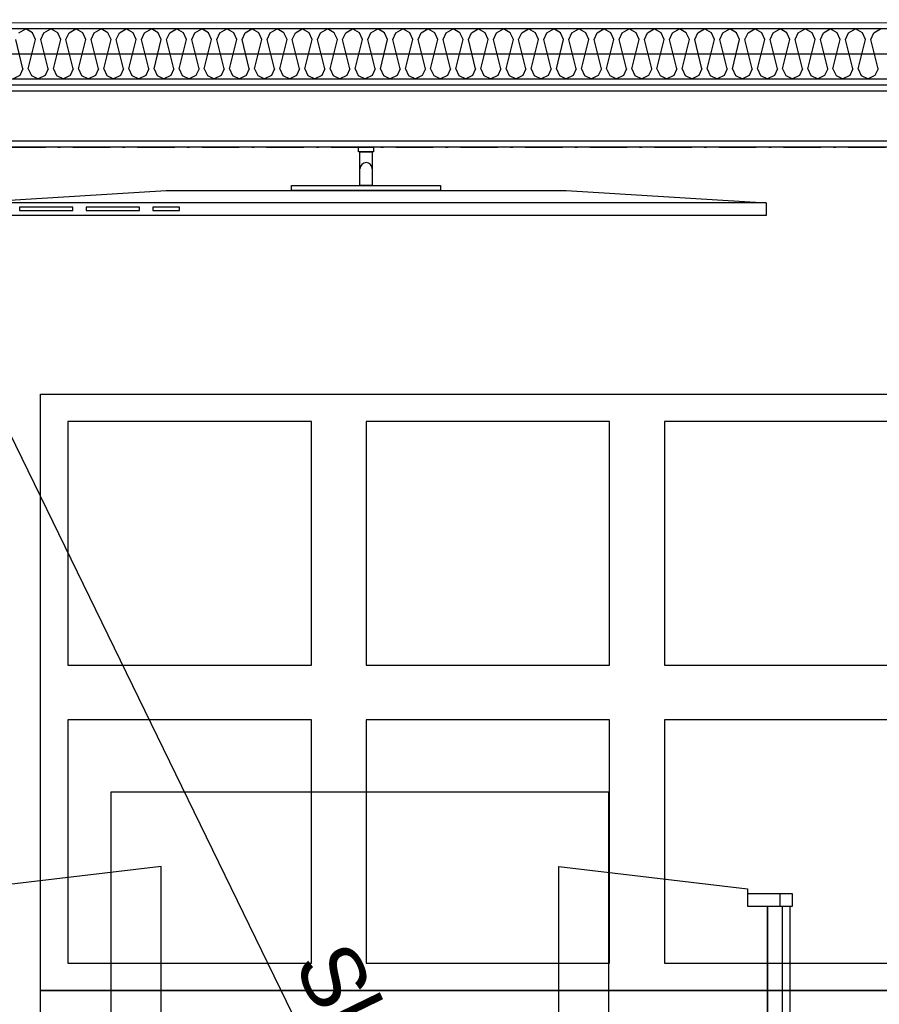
# Model space of a CAD drawing. Header units: millimetres. Extents: x -173281 to 144469, y -85977 to 83288.
# Tile 177 of 256: x -63725 to -61996, y -31449 to -29468. Entities that reach past the tile are written whole.
import ezdxf
from ezdxf.enums import TextEntityAlignment as Align

# ---------------------------------------------------------------- set-up
doc = ezdxf.new("R2010")
doc.units = ezdxf.units.MM
doc.header["$LTSCALE"] = 0.5
doc.header["$MEASUREMENT"] = 0
doc.linetypes.add('Over snittplan', pattern=[260, 150, -50, 10, -50])
doc.linetypes.add('PLINE', pattern=[0])
doc.layers.add('236- Innvendig kledning og overflate(Nye konstruksjoner)', color=7, linetype='Continuous', lineweight=0)
for name, color, linetype in [('24-- Innervegger (Skravur)(Nye konstruksjoner)', 7, 'Continuous'), ('24-- Innervegger(Nye konstruksjoner)', 7, 'Continuous'), ('242- Ikke-bærende innervegger (Skravur)(Nye konstruksjoner)', 7, 'Continuous'), ('242- Ikke-bærende innervegger(Nye konstruksjoner)', 7, 'Continuous'), ('255- Gulvoverflate(Nye konstruksjoner)', 7, 'Continuous'), ('256- Faste himlinger og overflatebehandling(Nye konstruksjoner)', 7, 'Continuous'), ('279- Annet fast inventar(Nye konstruksjoner)', 7, 'Continuous'), ('68-- Inventar (løst)(Nye konstruksjoner)', 7, 'Continuous'), ('862- M___Nettoareal(Nye konstruksjoner)', 7, 'Continuous'), ('862- M___Nettoareal(Polylinje)(Nye konstruksjoner)', 7, 'Continuous'), ('862- M___Nettoareal(Tekst)(Nye konstruksjoner)', 7, 'Continuous')]:
    doc.layers.add(name, color=color, linetype=linetype)
doc.styles.add('GENERATED_STYLE_1', font='arial.ttf')
doc.linetypes.add('Lydfuge betonggolv', pattern='A,0,[5,A-2607.111 Plan 1. etasje1.Shx,S=3.968254,R=0,X=0,Y=-3.46945e-18],-600,0', length=600)
pattern_1 = [(180, (0, 0), (0, 86.60254), [0, -50]), (180, (-25, -43.3), (0, 86.60254), [0, -50])]

# ---------------------------------------------------------------- blocks, each defined once
blk = doc.blocks.new('*X40')
at = {"layer": '24-- Innervegger (Skravur)(Nye konstruksjoner)', "linetype": 'PLINE'}
for p, q in [((-63726.9, -29494.6), (-63713, -29486.9)), ((-63699.2, -29494.6), (-63713, -29486.9)), ((-63693.1, -29508.2), (-63699.2, -29494.6)), ((-63682.4, -29508.2), (-63676.3, -29494.6)), ((-63676.3, -29494.6), (-63662.5, -29486.9)), ((-63648.6, -29494.6), (-63662.5, -29486.9)), ((-63642.5, -29508.2), (-63648.6, -29494.6)), ((-63631.9, -29508.2), (-63625.7, -29494.6)), ((-63625.7, -29494.6), (-63611.9, -29486.9)), ((-63598.1, -29494.6), (-63611.9, -29486.9)), ((-63591.9, -29508.2), (-63598.1, -29494.6)), ((-63581.3, -29508.2), (-63575.1, -29494.6)), ((-63575.1, -29494.6), (-63561.3, -29486.9)), ((-63547.5, -29494.6), (-63561.3, -29486.9)), ((-63541.3, -29508.2), (-63547.5, -29494.6)), ((-63530.7, -29508.2), (-63524.5, -29494.6)), ((-63524.5, -29494.6), (-63510.7, -29486.9)), ((-63496.9, -29494.6), (-63510.7, -29486.9)), ((-63490.7, -29508.2), (-63496.9, -29494.6)), ((-63480.1, -29508.2), (-63473.9, -29494.6)), ((-63473.9, -29494.6), (-63460.1, -29486.9)), ((-63446.3, -29494.6), (-63460.1, -29486.9)), ((-63440.1, -29508.2), (-63446.3, -29494.6)), ((-63429.5, -29508.2), (-63423.3, -29494.6)), ((-63423.3, -29494.6), (-63409.5, -29486.9)), ((-63395.7, -29494.6), (-63409.5, -29486.9)), ((-63389.6, -29508.2), (-63395.7, -29494.6)), ((-63378.9, -29508.2), (-63372.8, -29494.6)), ((-63372.8, -29494.6), (-63358.9, -29486.9)), ((-63345.1, -29494.6), (-63358.9, -29486.9)), ((-63339, -29508.2), (-63345.1, -29494.6)), ((-63328.3, -29508.2), (-63322.2, -29494.6)), ((-63322.2, -29494.6), (-63308.4, -29486.9)), ((-63294.5, -29494.6), (-63308.4, -29486.9)), ((-63288.4, -29508.2), (-63294.5, -29494.6)), ((-63277.8, -29508.2), (-63271.6, -29494.6)), ((-63271.6, -29494.6), (-63257.8, -29486.9)), ((-63244, -29494.6), (-63257.8, -29486.9)), ((-63237.8, -29508.2), (-63244, -29494.6)), ((-63227.2, -29508.2), (-63221, -29494.6)), ((-63221, -29494.6), (-63207.2, -29486.9)), ((-63193.4, -29494.6), (-63207.2, -29486.9)), ((-63187.2, -29508.2), (-63193.4, -29494.6)), ((-63176.6, -29508.2), (-63170.4, -29494.6)), ((-63170.4, -29494.6), (-63156.6, -29486.9)), ((-63142.8, -29494.6), (-63156.6, -29486.9)), ((-63136.6, -29508.2), (-63142.8, -29494.6)), ((-63126, -29508.2), (-63119.8, -29494.6)), ((-63119.8, -29494.6), (-63106, -29486.9)), ((-63092.2, -29494.6), (-63106, -29486.9)), ((-63086, -29508.2), (-63092.2, -29494.6)), ((-63075.4, -29508.2), (-63069.2, -29494.6)), ((-63069.2, -29494.6), (-63055.4, -29486.9)), ((-63041.6, -29494.6), (-63055.4, -29486.9)), ((-63035.5, -29508.2), (-63041.6, -29494.6)), ((-63024.8, -29508.2), (-63018.7, -29494.6)), ((-63018.7, -29494.6), (-63004.8, -29486.9)), ((-62991, -29494.6), (-63004.8, -29486.9)), ((-62984.9, -29508.2), (-62991, -29494.6)), ((-62974.2, -29508.2), (-62968.1, -29494.6)), ((-62968.1, -29494.6), (-62954.3, -29486.9)), ((-62940.4, -29494.6), (-62954.3, -29486.9)), ((-62934.3, -29508.2), (-62940.4, -29494.6)), ((-62923.7, -29508.2), (-62917.5, -29494.6)), ((-62917.5, -29494.6), (-62903.7, -29486.9)), ((-62889.9, -29494.6), (-62903.7, -29486.9)), ((-62883.7, -29508.2), (-62889.9, -29494.6)), ((-62873.1, -29508.2), (-62866.9, -29494.6)), ((-62866.9, -29494.6), (-62853.1, -29486.9)), ((-62839.3, -29494.6), (-62853.1, -29486.9)), ((-62833.1, -29508.2), (-62839.3, -29494.6)), ((-62822.5, -29508.2), (-62816.3, -29494.6)), ((-62816.3, -29494.6), (-62802.5, -29486.9)), ((-62788.7, -29494.6), (-62802.5, -29486.9)), ((-62782.5, -29508.2), (-62788.7, -29494.6)), ((-62771.9, -29508.2), (-62765.7, -29494.6)), ((-62765.7, -29494.6), (-62751.9, -29486.9)), ((-62738.1, -29494.6), (-62751.9, -29486.9)), ((-62731.9, -29508.2), (-62738.1, -29494.6)), ((-62721.3, -29508.2), (-62715.1, -29494.6)), ((-62715.1, -29494.6), (-62701.3, -29486.9)), ((-62687.5, -29494.6), (-62701.3, -29486.9)), ((-62681.3, -29508.2), (-62687.5, -29494.6)), ((-62670.7, -29508.2), (-62664.6, -29494.6)), ((-62664.6, -29494.6), (-62650.7, -29486.9)), ((-62636.9, -29494.6), (-62650.7, -29486.9)), ((-62630.8, -29508.2), (-62636.9, -29494.6)), ((-62620.1, -29508.2), (-62614, -29494.6)), ((-62614, -29494.6), (-62600.2, -29486.9)), ((-62586.3, -29494.6), (-62600.2, -29486.9)), ((-62580.2, -29508.2), (-62586.3, -29494.6)), ((-62569.5, -29508.2), (-62563.4, -29494.6)), ((-62563.4, -29494.6), (-62549.6, -29486.9)), ((-62535.8, -29494.6), (-62549.6, -29486.9)), ((-62529.6, -29508.2), (-62535.8, -29494.6)), ((-62519, -29508.2), (-62512.8, -29494.6)), ((-62512.8, -29494.6), (-62499, -29486.9)), ((-62485.2, -29494.6), (-62499, -29486.9)), ((-62479, -29508.2), (-62485.2, -29494.6)), ((-62468.4, -29508.2), (-62462.2, -29494.6)), ((-62462.2, -29494.6), (-62448.4, -29486.9)), ((-62434.6, -29494.6), (-62448.4, -29486.9)), ((-62428.4, -29508.2), (-62434.6, -29494.6)), ((-62417.8, -29508.2), (-62411.6, -29494.6)), ((-62411.6, -29494.6), (-62397.8, -29486.9)), ((-62384, -29494.6), (-62397.8, -29486.9)), ((-62377.8, -29508.2), (-62384, -29494.6)), ((-62367.2, -29508.2), (-62361, -29494.6)), ((-62361, -29494.6), (-62347.2, -29486.9)), ((-62333.4, -29494.6), (-62347.2, -29486.9)), ((-62327.2, -29508.2), (-62333.4, -29494.6)), ((-62316.6, -29508.2), (-62310.5, -29494.6)), ((-62310.5, -29494.6), (-62296.6, -29486.9)), ((-62282.8, -29494.6), (-62296.6, -29486.9)), ((-62276.7, -29508.2), (-62282.8, -29494.6)), ((-62266, -29508.2), (-62259.9, -29494.6)), ((-62259.9, -29494.6), (-62246.1, -29486.9)), ((-62232.2, -29494.6), (-62246.1, -29486.9)), ((-62226.1, -29508.2), (-62232.2, -29494.6)), ((-62215.4, -29508.2), (-62209.3, -29494.6)), ((-62209.3, -29494.6), (-62195.5, -29486.9)), ((-62181.7, -29494.6), (-62195.5, -29486.9)), ((-62175.5, -29508.2), (-62181.7, -29494.6)), ((-62164.9, -29508.2), (-62158.7, -29494.6)), ((-62158.7, -29494.6), (-62144.9, -29486.9)), ((-62131.1, -29494.6), (-62144.9, -29486.9)), ((-62124.9, -29508.2), (-62131.1, -29494.6)), ((-62114.3, -29508.2), (-62108.1, -29494.6)), ((-62108.1, -29494.6), (-62094.3, -29486.9)), ((-62080.5, -29494.6), (-62094.3, -29486.9)), ((-62074.3, -29508.2), (-62080.5, -29494.6)), ((-62063.7, -29508.2), (-62057.5, -29494.6)), ((-62057.5, -29494.6), (-62043.7, -29486.9)), ((-62029.9, -29494.6), (-62043.7, -29486.9)), ((-62023.7, -29508.2), (-62029.9, -29494.6)), ((-62013.1, -29508.2), (-62006.9, -29494.6)), ((-62006.9, -29494.6), (-61993.1, -29486.9)), ((-63718.4, -29566.8), (-63733, -29508.2)), ((-63707.7, -29566.8), (-63693.1, -29508.2)), ((-63667.8, -29566.8), (-63682.4, -29508.2)), ((-63657.1, -29566.8), (-63642.5, -29508.2)), ((-63617.2, -29566.8), (-63631.9, -29508.2)), ((-63606.6, -29566.8), (-63591.9, -29508.2)), ((-63566.6, -29566.8), (-63581.3, -29508.2)), ((-63556, -29566.8), (-63541.3, -29508.2)), ((-63516, -29566.8), (-63530.7, -29508.2)), ((-63505.4, -29566.8), (-63490.7, -29508.2)), ((-63465.4, -29566.8), (-63480.1, -29508.2)), ((-63454.8, -29566.8), (-63440.1, -29508.2)), ((-63414.8, -29566.8), (-63429.5, -29508.2)), ((-63404.2, -29566.8), (-63389.6, -29508.2)), ((-63364.3, -29566.8), (-63378.9, -29508.2)), ((-63353.6, -29566.8), (-63339, -29508.2)), ((-63313.7, -29566.8), (-63328.3, -29508.2)), ((-63303, -29566.8), (-63288.4, -29508.2)), ((-63263.1, -29566.8), (-63277.8, -29508.2)), ((-63252.5, -29566.8), (-63237.8, -29508.2)), ((-63212.5, -29566.8), (-63227.2, -29508.2)), ((-63201.9, -29566.8), (-63187.2, -29508.2)), ((-63161.9, -29566.8), (-63176.6, -29508.2)), ((-63151.3, -29566.8), (-63136.6, -29508.2)), ((-63111.3, -29566.8), (-63126, -29508.2)), ((-63100.7, -29566.8), (-63086, -29508.2)), ((-63060.7, -29566.8), (-63075.4, -29508.2)), ((-63050.1, -29566.8), (-63035.5, -29508.2)), ((-63010.2, -29566.8), (-63024.8, -29508.2)), ((-62999.5, -29566.8), (-62984.9, -29508.2)), ((-62959.6, -29566.8), (-62974.2, -29508.2)), ((-62948.9, -29566.8), (-62934.3, -29508.2)), ((-62909, -29566.8), (-62923.7, -29508.2)), ((-62898.4, -29566.8), (-62883.7, -29508.2)), ((-62858.4, -29566.8), (-62873.1, -29508.2)), ((-62847.8, -29566.8), (-62833.1, -29508.2)), ((-62807.8, -29566.8), (-62822.5, -29508.2)), ((-62797.2, -29566.8), (-62782.5, -29508.2)), ((-62757.2, -29566.8), (-62771.9, -29508.2)), ((-62746.6, -29566.8), (-62731.9, -29508.2)), ((-62706.6, -29566.8), (-62721.3, -29508.2)), ((-62696, -29566.8), (-62681.3, -29508.2)), ((-62656.1, -29566.8), (-62670.7, -29508.2)), ((-62645.4, -29566.8), (-62630.8, -29508.2)), ((-62605.5, -29566.8), (-62620.1, -29508.2)), ((-62594.8, -29566.8), (-62580.2, -29508.2)), ((-62554.9, -29566.8), (-62569.5, -29508.2)), ((-62544.3, -29566.8), (-62529.6, -29508.2)), ((-62504.3, -29566.8), (-62519, -29508.2)), ((-62493.7, -29566.8), (-62479, -29508.2)), ((-62453.7, -29566.8), (-62468.4, -29508.2)), ((-62443.1, -29566.8), (-62428.4, -29508.2)), ((-62403.1, -29566.8), (-62417.8, -29508.2)), ((-62392.5, -29566.8), (-62377.8, -29508.2)), ((-62352.5, -29566.8), (-62367.2, -29508.2)), ((-62341.9, -29566.8), (-62327.2, -29508.2)), ((-62302, -29566.8), (-62316.6, -29508.2)), ((-62291.3, -29566.8), (-62276.7, -29508.2)), ((-62251.4, -29566.8), (-62266, -29508.2)), ((-62240.7, -29566.8), (-62226.1, -29508.2)), ((-62200.8, -29566.8), (-62215.4, -29508.2)), ((-62190.2, -29566.8), (-62175.5, -29508.2)), ((-62150.2, -29566.8), (-62164.9, -29508.2)), ((-62139.6, -29566.8), (-62124.9, -29508.2)), ((-62099.6, -29566.8), (-62114.3, -29508.2)), ((-62089, -29566.8), (-62074.3, -29508.2)), ((-62049, -29566.8), (-62063.7, -29508.2)), ((-62038.4, -29566.8), (-62023.7, -29508.2)), ((-61998.4, -29566.8), (-62013.1, -29508.2)), ((-63718.4, -29566.8), (-63724.5, -29580.4)), ((-63707.7, -29566.8), (-63701.6, -29580.4)), ((-63667.8, -29566.8), (-63673.9, -29580.4)), ((-63657.1, -29566.8), (-63651, -29580.4)), ((-63617.2, -29566.8), (-63623.4, -29580.4)), ((-63606.6, -29566.8), (-63600.4, -29580.4)), ((-63566.6, -29566.8), (-63572.8, -29580.4)), ((-63556, -29566.8), (-63549.8, -29580.4)), ((-63516, -29566.8), (-63522.2, -29580.4)), ((-63505.4, -29566.8), (-63499.2, -29580.4)), ((-63465.4, -29566.8), (-63471.6, -29580.4)), ((-63454.8, -29566.8), (-63448.6, -29580.4)), ((-63414.8, -29566.8), (-63421, -29580.4)), ((-63404.2, -29566.8), (-63398.1, -29580.4)), ((-63364.3, -29566.8), (-63370.4, -29580.4)), ((-63353.6, -29566.8), (-63347.5, -29580.4)), ((-63313.7, -29566.8), (-63319.8, -29580.4)), ((-63303, -29566.8), (-63296.9, -29580.4)), ((-63263.1, -29566.8), (-63269.3, -29580.4)), ((-63252.5, -29566.8), (-63246.3, -29580.4)), ((-63212.5, -29566.8), (-63218.7, -29580.4)), ((-63201.9, -29566.8), (-63195.7, -29580.4)), ((-63161.9, -29566.8), (-63168.1, -29580.4)), ((-63151.3, -29566.8), (-63145.1, -29580.4)), ((-63111.3, -29566.8), (-63117.5, -29580.4)), ((-63100.7, -29566.8), (-63094.5, -29580.4)), ((-63060.7, -29566.8), (-63066.9, -29580.4)), ((-63050.1, -29566.8), (-63044, -29580.4)), ((-63010.2, -29566.8), (-63016.3, -29580.4)), ((-62999.5, -29566.8), (-62993.4, -29580.4)), ((-62959.6, -29566.8), (-62965.7, -29580.4)), ((-62948.9, -29566.8), (-62942.8, -29580.4)), ((-62909, -29566.8), (-62915.1, -29580.4)), ((-62898.4, -29566.8), (-62892.2, -29580.4)), ((-62858.4, -29566.8), (-62864.6, -29580.4)), ((-62847.8, -29566.8), (-62841.6, -29580.4)), ((-62807.8, -29566.8), (-62814, -29580.4)), ((-62797.2, -29566.8), (-62791, -29580.4)), ((-62757.2, -29566.8), (-62763.4, -29580.4)), ((-62746.6, -29566.8), (-62740.4, -29580.4)), ((-62706.6, -29566.8), (-62712.8, -29580.4)), ((-62696, -29566.8), (-62689.8, -29580.4)), ((-62656.1, -29566.8), (-62662.2, -29580.4)), ((-62645.4, -29566.8), (-62639.3, -29580.4)), ((-62605.5, -29566.8), (-62611.6, -29580.4)), ((-62594.8, -29566.8), (-62588.7, -29580.4)), ((-62554.9, -29566.8), (-62561, -29580.4)), ((-62544.3, -29566.8), (-62538.1, -29580.4)), ((-62504.3, -29566.8), (-62510.5, -29580.4)), ((-62493.7, -29566.8), (-62487.5, -29580.4)), ((-62453.7, -29566.8), (-62459.9, -29580.4)), ((-62443.1, -29566.8), (-62436.9, -29580.4)), ((-62403.1, -29566.8), (-62409.3, -29580.4)), ((-62392.5, -29566.8), (-62386.3, -29580.4)), ((-62352.5, -29566.8), (-62358.7, -29580.4)), ((-62341.9, -29566.8), (-62335.7, -29580.4)), ((-62302, -29566.8), (-62308.1, -29580.4)), ((-62291.3, -29566.8), (-62285.2, -29580.4)), ((-62251.4, -29566.8), (-62257.5, -29580.4)), ((-62240.7, -29566.8), (-62234.6, -29580.4)), ((-62200.8, -29566.8), (-62206.9, -29580.4)), ((-62190.2, -29566.8), (-62184, -29580.4)), ((-62150.2, -29566.8), (-62156.4, -29580.4)), ((-62139.6, -29566.8), (-62133.4, -29580.4)), ((-62099.6, -29566.8), (-62105.8, -29580.4)), ((-62089, -29566.8), (-62082.8, -29580.4)), ((-62049, -29566.8), (-62055.2, -29580.4)), ((-62038.4, -29566.8), (-62032.2, -29580.4)), ((-61998.4, -29566.8), (-62004.6, -29580.4)), ((-63724.5, -29580.4), (-63738.3, -29586.9)), ((-63701.6, -29580.4), (-63687.8, -29586.9)), ((-63673.9, -29580.4), (-63687.8, -29586.9)), ((-63651, -29580.4), (-63637.2, -29586.9)), ((-63623.4, -29580.4), (-63637.2, -29586.9)), ((-63600.4, -29580.4), (-63586.6, -29586.9)), ((-63572.8, -29580.4), (-63586.6, -29586.9)), ((-63549.8, -29580.4), (-63536, -29586.9)), ((-63522.2, -29580.4), (-63536, -29586.9)), ((-63499.2, -29580.4), (-63485.4, -29586.9)), ((-63471.6, -29580.4), (-63485.4, -29586.9)), ((-63448.6, -29580.4), (-63434.8, -29586.9)), ((-63421, -29580.4), (-63434.8, -29586.9)), ((-63398.1, -29580.4), (-63384.2, -29586.9)), ((-63370.4, -29580.4), (-63384.2, -29586.9)), ((-63347.5, -29580.4), (-63333.7, -29586.9)), ((-63319.8, -29580.4), (-63333.7, -29586.9)), ((-63296.9, -29580.4), (-63283.1, -29586.9)), ((-63269.3, -29580.4), (-63283.1, -29586.9)), ((-63246.3, -29580.4), (-63232.5, -29586.9)), ((-63218.7, -29580.4), (-63232.5, -29586.9)), ((-63195.7, -29580.4), (-63181.9, -29586.9)), ((-63168.1, -29580.4), (-63181.9, -29586.9)), ((-63145.1, -29580.4), (-63131.3, -29586.9)), ((-63117.5, -29580.4), (-63131.3, -29586.9)), ((-63094.5, -29580.4), (-63080.7, -29586.9)), ((-63066.9, -29580.4), (-63080.7, -29586.9)), ((-63044, -29580.4), (-63030.1, -29586.9)), ((-63016.3, -29580.4), (-63030.1, -29586.9)), ((-62993.4, -29580.4), (-62979.6, -29586.9)), ((-62965.7, -29580.4), (-62979.6, -29586.9)), ((-62942.8, -29580.4), (-62929, -29586.9)), ((-62915.1, -29580.4), (-62929, -29586.9)), ((-62892.2, -29580.4), (-62878.4, -29586.9)), ((-62864.6, -29580.4), (-62878.4, -29586.9)), ((-62841.6, -29580.4), (-62827.8, -29586.9)), ((-62814, -29580.4), (-62827.8, -29586.9)), ((-62791, -29580.4), (-62777.2, -29586.9)), ((-62763.4, -29580.4), (-62777.2, -29586.9)), ((-62740.4, -29580.4), (-62726.6, -29586.9)), ((-62712.8, -29580.4), (-62726.6, -29586.9)), ((-62689.8, -29580.4), (-62676, -29586.9)), ((-62662.2, -29580.4), (-62676, -29586.9)), ((-62639.3, -29580.4), (-62625.4, -29586.9)), ((-62611.6, -29580.4), (-62625.4, -29586.9)), ((-62588.7, -29580.4), (-62574.9, -29586.9)), ((-62561, -29580.4), (-62574.9, -29586.9)), ((-62538.1, -29580.4), (-62524.3, -29586.9)), ((-62510.5, -29580.4), (-62524.3, -29586.9)), ((-62487.5, -29580.4), (-62473.7, -29586.9)), ((-62459.9, -29580.4), (-62473.7, -29586.9)), ((-62436.9, -29580.4), (-62423.1, -29586.9)), ((-62409.3, -29580.4), (-62423.1, -29586.9)), ((-62386.3, -29580.4), (-62372.5, -29586.9)), ((-62358.7, -29580.4), (-62372.5, -29586.9)), ((-62335.7, -29580.4), (-62321.9, -29586.9)), ((-62308.1, -29580.4), (-62321.9, -29586.9)), ((-62285.2, -29580.4), (-62271.3, -29586.9)), ((-62257.5, -29580.4), (-62271.3, -29586.9)), ((-62234.6, -29580.4), (-62220.8, -29586.9)), ((-62206.9, -29580.4), (-62220.8, -29586.9)), ((-62184, -29580.4), (-62170.2, -29586.9)), ((-62156.4, -29580.4), (-62170.2, -29586.9)), ((-62133.4, -29580.4), (-62119.6, -29586.9)), ((-62105.8, -29580.4), (-62119.6, -29586.9)), ((-62082.8, -29580.4), (-62069, -29586.9)), ((-62055.2, -29580.4), (-62069, -29586.9)), ((-62032.2, -29580.4), (-62018.4, -29586.9)), ((-62004.6, -29580.4), (-62018.4, -29586.9))]:
    blk.add_line(p, q, dxfattribs=at)
blk = doc.blocks.new('Møte_A-131_14', base_point=(-62705.9, -32058.9))
at = {"layer": '862- M___Nettoareal(Polylinje)(Nye konstruksjoner)', "linetype": 'PLINE', "flags": 128}
blk.add_lwpolyline([(-61590.7, -34721.9), (-61590.7, -29724.4), (-65073.2, -29724.4), (-65073.2, -34721.9)], close=True, dxfattribs=at)
at = {"layer": '862- M___Nettoareal(Tekst)(Nye konstruksjoner)', "style": 'GENERATED_STYLE_1'}
for tag, height, p in [('DUMMY_862', 150, (-63107.8, -32671.2)), ('ROOM_NAME', 150, (-63107.8, -33174.1)), ('DUMMY_861', 100, (-63265, -32773.9)), ('ROOM_NUMBER', 100, (-63265, -33162.7)), ('DUMMY_863', 100, (-62872.1, -33139.8))]:
    blk.add_attdef(tag, text='', height=height, rotation=90, dxfattribs=at).set_placement(p, align=Align.TOP_LEFT)
blk = doc.blocks.new('Spisebordlayout rektangulær[115]', base_point=(-63040.7, -32771.9))
at = {"layer": '68-- Inventar (løst)(Nye konstruksjoner)', "linetype": 'PLINE'}
for p, q in [((-62195.7, -31227.2), (-62195.7, -31252.2)), ((-62190.7, -31491.6), (-62190.7, -31252.2))]:
    blk.add_line(p, q, dxfattribs=at)
at = {"layer": '68-- Inventar (løst)(Nye konstruksjoner)', "linetype": 'PLINE', "flags": 128}
for points in [[(-63540.7, -34521.9), (-63540.7, -31021.9), (-62540.7, -31021.9), (-62540.7, -34521.9)], [(-63440.7, -31571.9), (-63440.7, -31171.9), (-63820.7, -31217.2), (-63820.7, -31252.2), (-63860.7, -31252.2), (-63860.7, -31491.6), (-63820.7, -31491.6), (-63820.7, -31526.7)], [(-62640.7, -31571.9), (-62640.7, -31171.9), (-62260.7, -31217.2), (-62260.7, -31252.2), (-62220.7, -31252.2), (-62220.7, -31491.6), (-62260.7, -31491.6), (-62260.7, -31526.7)], [(-62260.7, -31227.2), (-62260.7, -31252.2), (-62170.7, -31252.2), (-62170.7, -31227.2)], [(-62220.7, -31491.6), (-62220.7, -31252.2), (-62175.7, -31252.2), (-62175.7, -31491.6)]]:
    blk.add_lwpolyline(points, close=True, dxfattribs=at)
blk = doc.blocks.new('TV flatskjerm[145]', base_point=(-62223.7, -29861.9))
at = {"layer": '279- Annet fast inventar(Nye konstruksjoner)', "linetype": 'PLINE'}
for p, q in [((-62223.7, -29836.9), (-63832.6, -29836.9)), ((-63618.1, -29845.7), (-63725.3, -29845.7)), ((-63725.3, -29845.7), (-63725.3, -29851.9)), ((-63725.3, -29851.9), (-63618.1, -29851.9)), ((-63618.1, -29851.9), (-63618.1, -29845.7)), ((-63484, -29845.7), (-63591.3, -29845.7)), ((-63591.3, -29845.7), (-63591.3, -29851.9)), ((-63591.3, -29851.9), (-63484, -29851.9)), ((-63484, -29851.9), (-63484, -29845.7)), ((-63403.6, -29845.7), (-63457.2, -29845.7)), ((-63457.2, -29845.7), (-63457.2, -29851.9)), ((-63457.2, -29851.9), (-63403.6, -29851.9)), ((-63403.6, -29851.9), (-63403.6, -29845.7))]:
    blk.add_line(p, q, dxfattribs=at)
at = {"layer": '279- Annet fast inventar(Nye konstruksjoner)', "linetype": 'PLINE', "flags": 128}
for points in [[(-63013.2, -29734.4), (-63043.2, -29734.4), (-63043.2, -29724.4), (-63013.2, -29724.4)], [(-63015.7, -29801.9), (-63040.7, -29801.9), (-63040.7, -29734.4), (-63015.7, -29734.4)], [(-62223.7, -29861.9), (-63832.6, -29861.9), (-63832.6, -29836.9), (-63430.4, -29811.9), (-62626, -29811.9), (-62223.7, -29836.9)], [(-62878.2, -29811.9), (-63178.2, -29811.9), (-63178.2, -29801.9), (-62878.2, -29801.9)]]:
    blk.add_lwpolyline(points, close=True, dxfattribs=at)
at = {"layer": '279- Annet fast inventar(Nye konstruksjoner)', "linetype": 'PLINE'}
blk.add_arc((-63028.2, -29768.2), 12.5, 0, 180, dxfattribs=at)

msp = doc.modelspace()

# ---------------------------------------------------------------- hatches: boundary and pattern name
at = {"layer": '24-- Innervegger (Skravur)(Nye konstruksjoner)', "linetype": 'Continuous'}
h = msp.add_hatch(dxfattribs=at)
h.set_pattern_fill('Gips', color=256, style=0, pattern_type=2)
h.set_pattern_definition(pattern_1)
h.paths.add_polyline_path([(-65210.7, -29474.4), (-61478.2, -29474.4), (-61478.2, -29461.9), (-65210.7, -29461.9)])
h = msp.add_hatch(dxfattribs=at)
h.set_pattern_fill('Gips', color=256, style=0, pattern_type=2)
h.set_pattern_definition(pattern_1)
h.paths.add_polyline_path([(-65198.2, -29486.9), (-61478.2, -29486.9), (-61478.2, -29474.4), (-65198.2, -29474.4)])
h = msp.add_hatch(dxfattribs=at)
h.set_pattern_fill('Gips', color=256, style=0, pattern_type=2)
h.set_pattern_definition(pattern_1)
h.paths.add_polyline_path([(-65085.7, -29599.4), (-61478.2, -29599.4), (-61478.2, -29586.9), (-65085.7, -29586.9)])
h = msp.add_hatch(dxfattribs=at)
h.set_pattern_fill('Gips', color=256, style=0, pattern_type=2)
h.set_pattern_definition(pattern_1)
h.paths.add_polyline_path([(-65073.2, -29611.9), (-61478.2, -29611.9), (-61478.2, -29599.4), (-65073.2, -29599.4)])
at = {"layer": '242- Ikke-bærende innervegger (Skravur)(Nye konstruksjoner)', "linetype": 'Continuous'}
h = msp.add_hatch(dxfattribs=at)
h.set_pattern_fill('Gips', color=256, style=0, pattern_type=2)
h.set_pattern_definition([(0, (0, 0), (0, 86.60254), [0, -50]), (0, (25, 43.3), (0, 86.60254), [0, -50])])
h.paths.add_polyline_path([(-65073.2, -29724.4), (-61590.7, -29724.4), (-61590.7, -29711.9), (-65073.2, -29711.9)])

# ---------------------------------------------------------------- linework, layer by layer
at = {"layer": '236- Innvendig kledning og overflate(Nye konstruksjoner)', "linetype": 'PLINE'}
msp.add_line((-61478.2, -29474.4), (-65198.2, -29474.4), dxfattribs=at)
at = {"layer": '236- Innvendig kledning og overflate(Nye konstruksjoner)', "linetype": 'PLINE', "flags": 128}
for points in [[(-65073.2, -29611.9), (-61478.2, -29611.9)], [(-65073.2, -29724.4), (-61590.7, -29724.4)]]:
    msp.add_lwpolyline(points, dxfattribs=at)
at = {"layer": '24-- Innervegger(Nye konstruksjoner)', "linetype": 'PLINE'}
for p, q in [((-61478.2, -29486.9), (-65098.2, -29486.9)), ((-65085.7, -29586.9), (-61478.2, -29586.9)), ((-65085.7, -29599.4), (-61478.2, -29599.4))]:
    msp.add_line(p, q, dxfattribs=at)
at = {"layer": '242- Ikke-bærende innervegger(Nye konstruksjoner)', "linetype": 'PLINE'}
msp.add_line((-65073.2, -29711.9), (-61590.7, -29711.9), dxfattribs=at)
at = {"layer": '242- Ikke-bærende innervegger(Nye konstruksjoner)', "linetype": 'PLINE', "flags": 128}
msp.add_lwpolyline([(-61590.7, -29611.9), (-65073.2, -29611.9)], dxfattribs=at)
at = {"layer": '255- Gulvoverflate(Nye konstruksjoner)', "linetype": 'Lydfuge betonggolv'}
msp.add_lwpolyline([(-65148.2, -31721.9), (-65148.2, -29536.9), (-61478.2, -29536.9)], dxfattribs=at)
at = {"layer": '256- Faste himlinger og overflatebehandling(Nye konstruksjoner)', "linetype": 'PLINE'}
msp.add_line((-61590.7, -34721.9), (-64025.7, -29724.4), dxfattribs=at)
at = {"layer": '256- Faste himlinger og overflatebehandling(Nye konstruksjoner)', "linetype": 'Over snittplan', "flags": 128}
msp.add_lwpolyline([(-64138.2, -29724.4), (-61590.7, -29724.4)], dxfattribs=at)
at = {"layer": '256- Faste himlinger og overflatebehandling(Nye konstruksjoner)', "linetype": 'PLINE'}
for points in [[(-61883.2, -31421.9), (-63683.2, -31421.9), (-63683.2, -30221.9), (-61883.2, -30221.9)], [(-63138.2, -30766.9), (-63138.2, -30276.9), (-63628.2, -30276.9), (-63628.2, -30766.9)], [(-62538.2, -30766.9), (-62538.2, -30276.9), (-63028.2, -30276.9), (-63028.2, -30766.9)], [(-61938.2, -30766.9), (-61938.2, -30276.9), (-62428.2, -30276.9), (-62428.2, -30766.9)], [(-63138.2, -31366.9), (-63138.2, -30876.9), (-63628.2, -30876.9), (-63628.2, -31366.9)], [(-62538.2, -31366.9), (-62538.2, -30876.9), (-63028.2, -30876.9), (-63028.2, -31366.9)], [(-61938.2, -31366.9), (-61938.2, -30876.9), (-62428.2, -30876.9), (-62428.2, -31366.9)], [(-61883.2, -32621.9), (-63683.2, -32621.9), (-63683.2, -31421.9), (-61883.2, -31421.9)]]:
    msp.add_lwpolyline(points, close=True, dxfattribs=at)

# ---------------------------------------------------------------- block references
at = {"layer": '24-- Innervegger(Nye konstruksjoner)'}
msp.add_blockref('*X40', (0, 0), dxfattribs=at)
at = {"layer": '279- Annet fast inventar(Nye konstruksjoner)', "linetype": 'PLINE'}
msp.add_blockref('TV flatskjerm[145]', (-62223.7, -29861.9), dxfattribs=at)
at = {"layer": '68-- Inventar (løst)(Nye konstruksjoner)', "linetype": 'PLINE'}
msp.add_blockref('Spisebordlayout rektangulær[115]', (-63040.7, -32771.9), dxfattribs=at)
at = {"layer": '862- M___Nettoareal(Nye konstruksjoner)', "linetype": 'Continuous'}
msp.add_blockref('Møte_A-131_14', (-62705.9, -32058.9), dxfattribs=at)

# ---------------------------------------------------------------- texts
at = {"layer": '256- Faste himlinger og overflatebehandling(Nye konstruksjoner)', "linetype": 'Continuous', "insert": (-63062.8, -31312.9), "char_height": 125, "attachment_point": 1, "rotation": 295.9774, "style": 'GENERATED_STYLE_1'}
msp.add_mtext('\\A1;{\\pql;\\fArial|b0|i0|c0|p0;\\W1.000000;Skråande\\fArial|b0|i0|c0|p0;\\W1.000000; perforert gipshimling}', dxfattribs=at)

doc.saveas('drawing.dxf')
